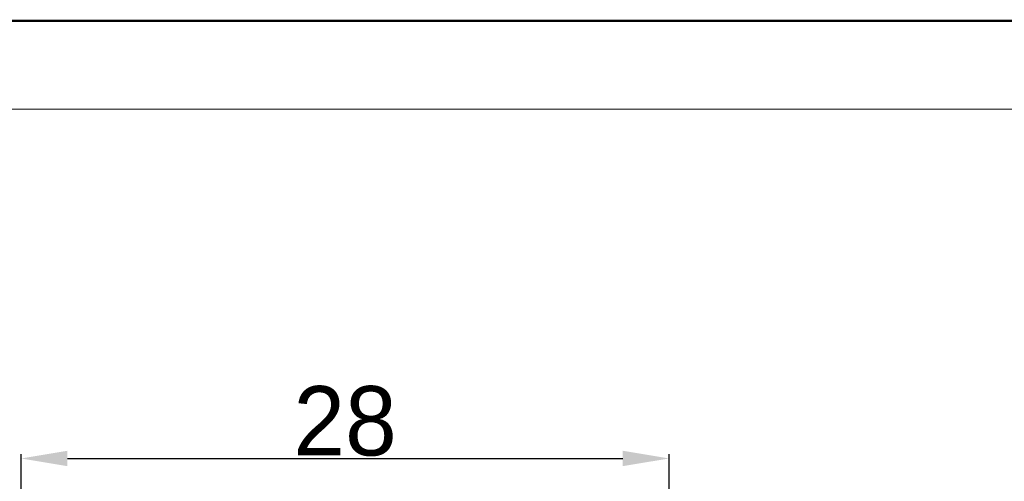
# Model space of a CAD drawing. Header units: millimetres. Extents: x 5128 to 5354, y 6463 to 6624.
# Tile 7 of 12: x 5194 to 5236, y 6604 to 6624. Entities that reach past the tile are written whole.
import ezdxf

# ---------------------------------------------------------------- set-up
doc = ezdxf.new("R2010")
doc.units = ezdxf.units.MM
doc.layers.get('0').update_dxf_attribs({"color": 3})
doc.layers.add('实线层', color=7, linetype='Continuous', lineweight=30)
doc.dimstyles.get("Standard").update_dxf_attribs({"dimtxt": 3, "dimasz": 2, "dimexe": 0.18, "dimexo": 0.0625, "dimgap": 0.09, "dimtad": 1, "dimtoh": 1, "dimzin": 0, "dimdsep": 46, "dimtxsty": 'Standard', "dimcen": 0.09, "dimadec": 0, "dimazin": 0, "dimtfac": 1, "dimtofl": 0, "dimtmove": 0, "dimatfit": 3, "dimfxl": 1, "dimtolj": 1, "dimtzin": 0, "dimarcsym": 0})

# ---------------------------------------------------------------- blocks, each defined once
blk = doc.blocks.new('*D3')
at = {"color": 0, "lineweight": -2, "transparency": 16777216}
for p, q in [((5193.924, 6591.193), (5193.924, 6604.865)), ((5195.924, 6604.685), (5219.924, 6604.685)), ((5221.924, 6591.193), (5221.924, 6604.865))]:
    blk.add_line(p, q, dxfattribs=at)
at = {"color": 0, "lineweight": 18, "transparency": 16777216}
for points in [[(5195.924, 6605.018), (5195.924, 6604.352), (5193.924, 6604.685)], [(5219.924, 6605.018), (5219.924, 6604.352), (5221.924, 6604.685)]]:
    blk.add_solid(points, dxfattribs=at)
at = {"layer": 'Defpoints', "color": 0, "lineweight": 18, "transparency": 16777216}
for p in [(5221.924, 6604.685), (5193.924, 6591.13), (5221.924, 6591.13)]:
    blk.add_point(p, dxfattribs=at)
at = {"color": 0, "lineweight": 18, "transparency": 16777216, "insert": (5207.924, 6606.292), "char_height": 3, "attachment_point": 5}
blk.add_mtext('\\A1;28', dxfattribs=at)

msp = doc.modelspace()

# ---------------------------------------------------------------- linework, layer by layer
at = {"color": 7, "linetype": 'Continuous', "lineweight": 13}
msp.add_lwpolyline([(5127.562, 6623.61, 0.0993, 0.0993, 0), (5354.344, 6623.61, 0.0993, 0.0993, 0)], format="xyseb", dxfattribs=at)
at = {"layer": '实线层', "lineweight": 13}
msp.add_line((5141.173, 6619.793), (5350.527, 6619.793), dxfattribs=at)

# ---------------------------------------------------------------- dimensions: what is measured, and where the dimension line sits
at = {"color": 3, "lineweight": 18}
dim = msp.add_linear_dim(base=(5221.924, 6604.685), p1=(5193.924, 6591.13), p2=(5221.924, 6591.13), dimstyle='Standard', override={"dimdec": 0}, dxfattribs=at)
dim.commit()
dim.dimension.update_dxf_attribs({"geometry": '*D3', "text_midpoint": (5207.924, 6606.292)})

doc.saveas('drawing.dxf')
